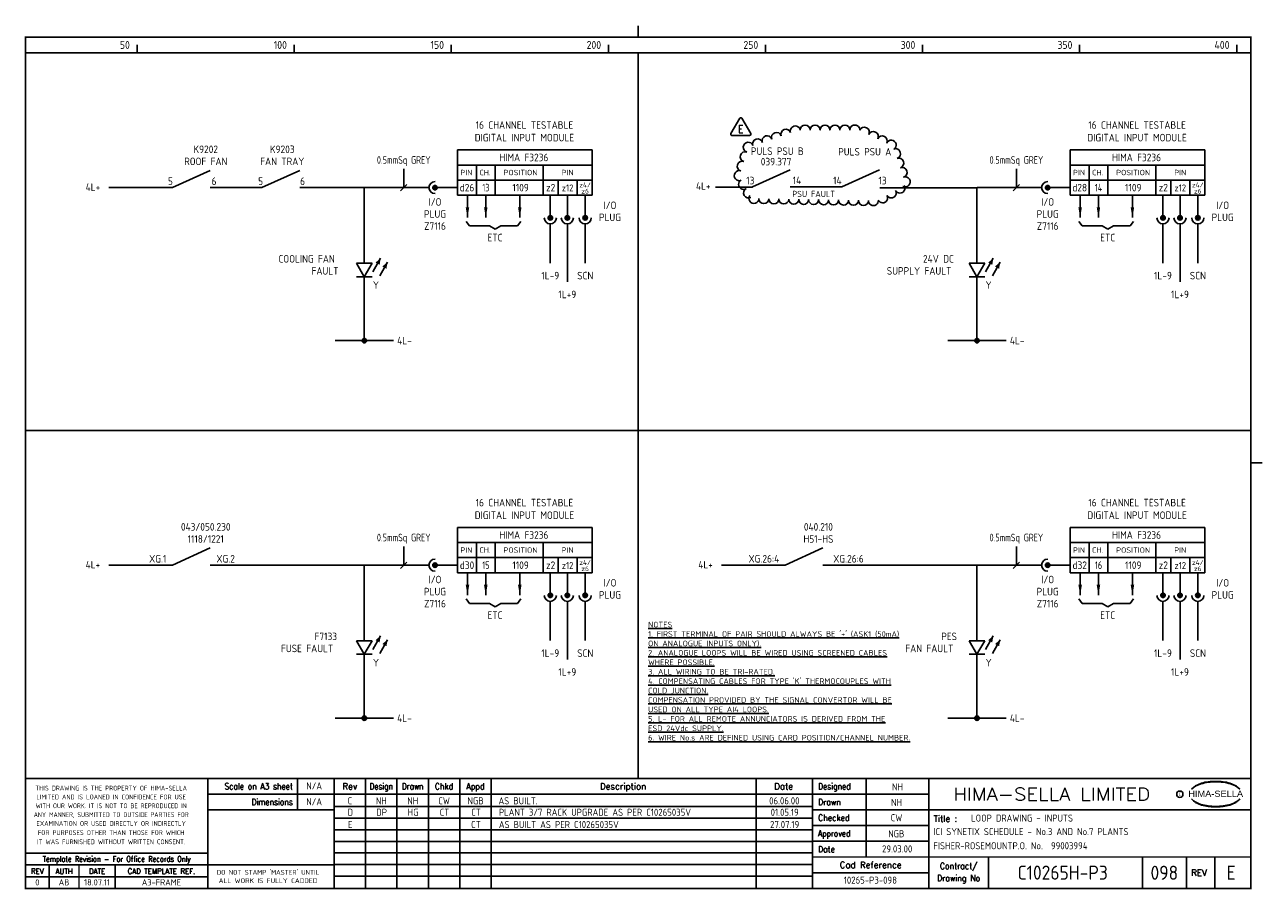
# Model space of a CAD drawing. Extents: x 14 to 408, y 0 to 275.
import ezdxf
from ezdxf.enums import TextEntityAlignment as Align

# ---------------------------------------------------------------- set-up
doc = ezdxf.new("R2010")
doc.units = 0
doc.header["$LTSCALE"] = 0.05
doc.header["$MEASUREMENT"] = 0
doc.linetypes.add('HIDDEN2', pattern=[4.7625, 3.175, -1.5875])
for name, color, linetype in [('00-DRG_FRAME', 12, 'CONTINUOUS'), ('01-DRAW', 7, 'CONTINUOUS'), ('02-TEXT', 2, 'CONTINUOUS'), ('035-TEXT', 2, 'CONTINUOUS'), ('051-TEXT', 2, 'CONTINUOUS'), ('117', 7, 'CONTINUOUS'), ('117-TEXT', 2, 'CONTINUOUS')]:
    doc.layers.add(name, color=color, linetype=linetype)
doc.styles.add('ARIAL', font='arial.ttf', dxfattribs={"height": 2.5})
doc.styles.add('ISO', font='iso.shx')
doc.styles.add('ROMAND', font='ROMAND')
doc.styles.add('ROMANS', font='romans.shx', dxfattribs={"width": 0.8})

# ---------------------------------------------------------------- blocks, each defined once
blk = doc.blocks.new('A3-REVA')
at = {"layer": '051-TEXT', "style": 'ISO'}
for tag, p in [('DESIGNED', (292.01, 31.7)), ('A', (117.73, 27.28)), ('DES', (127.73, 27.28)), ('DRN', (137.73, 27.28)), ('CHKD', (147.73, 27.28)), ('APPD', (157.73, 27.28)), ('DATE', (256, 27.28)), ('DRAWN', (291.72, 26.77)), ('CHECKED', (291.72, 21.89)), ('APPD', (291.65, 16.79)), ('DATE', (291.92, 11.96))]:
    blk.add_attdef(tag, text='', height=2.25, dxfattribs=at).set_placement(p, align=Align.CENTER)
blk.add_attdef('DESCRIPTION', (165.03, 27.28), '', height=2.25, dxfattribs=at)
blk = doc.blocks.new('A3-REVB')
at = {"layer": '051-TEXT', "style": 'ISO'}
for tag, p in [('A', (124.85, -20.36)), ('DES', (134.85, -20.36)), ('DRN', (144.85, -20.36)), ('CHKD', (154.85, -20.36)), ('APPD', (164.85, -20.36)), ('DATE', (263.12, -20.36))]:
    blk.add_attdef(tag, text='', height=2.25, dxfattribs=at).set_placement(p, align=Align.CENTER)
blk.add_attdef('DESCRIPTION', (172.15, -20.36), '', height=2.25, dxfattribs=at)
blk = doc.blocks.new('A3-TITLE')
at = {"layer": '051-TEXT', "style": 'ISO'}
blk.add_attdef('TITLE_1', (315.46, 21.78), '', height=2.25, dxfattribs=at)
for tag, p in [('DRGNO', (376.96, 3.24)), ('REV.', (398.2, 3.24))]:
    blk.add_attdef(tag, text='', height=4.5, dxfattribs=at).set_placement(p, align=Align.CENTER)
blk = doc.blocks.new('A3-CONTRACT')
at = {"layer": '051-TEXT', "color": 41, "style": 'ISO'}
for tag, height, p in [('SCALE', 2.25, (106.71, 31.82)), ('DIMS', 2.25, (106.71, 26.8)), ('CAD-REF', 2.25, (283.73, 1.84)), ('CONTRACT', 4.5, (344.94, 3.1))]:
    blk.add_attdef(tag, text='', height=height, dxfattribs=at).set_placement(p, align=Align.CENTER)
for tag, p in [('TITLE_2', (303.86, 17.28)), ('TITLE_3', (303.79, 12.78))]:
    blk.add_attdef(tag, p, '', height=2.25, dxfattribs=at)
blk = doc.blocks.new('LED')
at = {"layer": '01-DRAW'}
for p, q in [((0, 0), (-2.5, 4.33)), ((-2.5, 4.33), (2.5, 4.33)), ((2.5, 4.33), (0, 0)), ((2.75, 1.52), (5.2, 5.88)), ((4.93, 0.3), (7.38, 4.66)), ((2.5, 0), (-2.5, 0))]:
    blk.add_line(p, q, dxfattribs=at)
for points in [[(5.2, 5.88, 0, 1.5, 0), (4.22, 4.14, 1.5, 1.5, 0)], [(7.38, 4.66, 0, 1.5, 0), (6.4, 2.91, 1.5, 1.5, 0)]]:
    blk.add_lwpolyline(points, format="xyseb", dxfattribs=at)
blk = doc.blocks.new('*U14')
at = {"layer": '117', "color": 0, "linetype": 'ByBlock', "lineweight": -2}
for centre, start, end in [((-8.68, 10.93), 11.3653, 199.0256), ((-5.57, 11.24), 0, 180), ((-2.4, 11.24), 0, 180), ((0.77, 11.24), 0, 180), ((3.94, 11.24), 0, 180), ((7.1, 11.24), 0, 180), ((10.27, 11.24), 358.6365, 180), ((13.28, 10.53), 334.2307, 154.2307), ((-20.66, 6.8), 19.0256, 199.0256), ((-17.67, 7.83), 19.0256, 199.0256), ((-14.67, 8.86), 19.0256, 199.0256), ((-11.68, 9.9), 19.0256, 199.0256), ((16.13, 9.15), 334.2307, 154.2307), ((18.98, 7.77), 334.2307, 154.2307), ((21.84, 6.4), 305.0088, 154.2307), ((-24.62, 2.75), 72.582, 252.582), ((-23.66, 5.76), 19.0256, 252.0924), ((23.22, 3.72), 288.9465, 108.9465), ((-25.57, -0.27), 72.582, 252.582), ((24.25, 0.72), 288.9465, 108.9465), ((-26.52, -3.29), 72.582, 292.6954), ((25.28, -2.28), 288.9465, 108.9465), ((26.31, -5.27), 242.9097, 108.9465), ((-25.15, -6.06), 120.2564, 300.2564), ((-23.55, -8.79), 120.2564, 296.5015), ((24.62, -7.23), 209.2488, 29.2488), ((-21.85, -10.53), 142.2339, 358.9584), ((-18.68, -10.59), 178.9584, 358.9584), ((-15.51, -10.64), 178.9584, 358.9584), ((-12.34, -10.7), 178.9584, 358.9584), ((-9.18, -10.76), 178.9584, 358.9584), ((-6.01, -10.82), 178.9584, 358.9584), ((-2.84, -10.87), 178.9584, 358.9584), ((0.33, -10.93), 178.9584, 358.9584), ((3.5, -10.99), 178.9584, 358.9584), ((6.66, -11.05), 178.9584, 358.9584), ((9.83, -11.11), 178.9584, 358.9584), ((13, -11.16), 178.9584, 358.9584), ((16.17, -11.22), 178.9584, 5.1711), ((19.1, -10.33), 209.2488, 29.2488), ((21.86, -8.78), 209.2488, 29.2488)]:
    blk.add_arc(centre, 1.6, start, end, dxfattribs=at)
blk = doc.blocks.new('TRI-L')
at = {"layer": '01-DRAW'}
blk.add_lwpolyline([(-0.26, 2.55), (-2.34, -1.05, 0.57735), (-2.08, -1.5), (2.08, -1.5, 0.57735), (2.34, -1.05), (0.26, 2.55, 0.57735)], format="xyb", close=True, dxfattribs=at)
at = {"layer": '02-TEXT', "color": 2, "style": 'ROMANS', "width": 0.8}
blk.add_text('E', height=1.8, dxfattribs=at).set_placement((0, 0), align=Align.MIDDLE)

msp = doc.modelspace()

# ---------------------------------------------------------------- linework, layer by layer
at = {"layer": '00-DRG_FRAME'}
for p, q in [((50, 266.5), (50, 269)), ((100, 266.5), (100, 269)), ((150, 266.5), (150, 269)), ((200, 266.5), (200, 269)), ((250, 266.5), (250, 269)), ((300, 266.5), (300, 269)), ((350, 266.5), (350, 269)), ((400, 266.5), (400, 269)), ((101.01, 35.5), (101.01, 25.5)), ((122.7, 35.5), (122.7, 0.5)), ((132.7, 0.5), (132.7, 35.5)), ((142.7, 0.5), (142.7, 35.5)), ((152.7, 35.5), (152.7, 0.5)), ((162.7, 35.5), (162.7, 0.5)), ((247, 35.5), (247, 0.5)), ((282, 35.5), (282, 10.5)), ((265, 30.5), (302, 30.5)), ((265, 26.59), (112.7, 26.59)), ((302, 25.5), (265, 25.5)), ((265, 22.89), (112.7, 22.89)), ((265, 20.5), (302, 20.5)), ((265, 19.19), (112.7, 19.19)), ((265, 15.49), (112.7, 15.49)), ((302, 15.5), (265, 15.5)), ((265, 11.79), (112.7, 11.79)), ((265, 8.09), (112.7, 8.09)), ((321, 10.5), (321, 0.5)), ((370, 10.5), (370, 0.5)), ((384, 0.5), (384, 10.5)), ((393, 10.5), (393, 0.5)), ((72.5, 4.25), (14.5, 4.25)), ((265, 4.39), (112.7, 4.39)), ((302, 5.5), (265, 5.5))]:
    msp.add_line(p, q, dxfattribs=at)
at = {"layer": '00-DRG_FRAME', "const_width": 0.5}
for points in [[(209.5, 271.5), (209.5, 275.18)], [(209.5, 271.5), (209.5, 275.18)], [(14.5, 266.5), (404.5, 266.5)], [(209.5, 35.5), (209.5, 266.5)], [(14.5, 146.31), (404.5, 146.31)], [(404.5, 136), (408.18, 136)], [(404.5, 35.5), (14.5, 35.5)], [(72.5, 0.5), (72.5, 35.5)], [(112.7, 0.5), (112.7, 35.5)], [(265, 35.5), (265, 0.5)], [(302, 0.5), (302, 35.5)], [(265, 30.5), (72.5, 30.5)], [(112.7, 25.5), (72.5, 25.5)], [(404.5, 25.5), (302, 25.5)], [(14.5, 11.75), (72.5, 11.75)], [(14.5, 8), (72.5, 8)], [(22, 0.5), (22, 8)], [(31.5, 0.5), (31.5, 8)], [(43, 0.5), (43, 8)], [(112.7, 8), (72.5, 8)], [(265, 10.5), (404.5, 10.5)]]:
    msp.add_lwpolyline(points, dxfattribs=at)
msp.add_lwpolyline([(14.5, 0.5), (404.5, 0.5), (404.5, 271.5), (14.5, 271.5)], close=True, dxfattribs=at)
at = {"layer": '00-DRG_FRAME', "color": 3}
msp.add_circle((381.88, 30.5), 1, dxfattribs=at)
for centre, radius, start, end in [((390.6, 26.83), 7.24, 106.0532, 133.5024), ((390.88, 27.01), 7.3, 130.419, 136.057), ((390.11, 28.1), 5.98, 122.244, 131.6154), ((389.75, 28.78), 5.21, 111.8206, 122.8668), ((391.78, 24.7), 9.76, 107.5931, 113.9452), ((393.1, 18.5), 15.94, 89.2698, 106.3911), ((392.1, 23.52), 10.99, 96.0146, 107.3203), ((393.29, 16.31), 18.28, 92.8917, 97.3734), ((393.24, 18.86), 15.73, 89.7805, 93.1738), ((393.36, 18.86), 15.73, 86.8262, 90.2195), ((393.51, 18.5), 15.94, 73.6089, 90.7302), ((393.31, 16.31), 18.28, 82.6266, 87.1083), ((394.51, 23.52), 10.99, 72.6797, 83.9854), ((394.83, 24.7), 9.76, 66.0548, 72.4069), ((396, 26.83), 7.24, 46.4976, 73.9468), ((396.85, 28.78), 5.21, 57.1332, 68.1794), ((396.49, 28.1), 5.98, 48.3846, 57.756), ((395.73, 27.01), 7.3, 43.943, 49.581), ((390.88, 34.04), 7.3, 223.943, 229.581), ((390.6, 34.23), 7.24, 226.4976, 253.9468), ((390.11, 32.96), 5.98, 228.3846, 237.756), ((389.75, 32.28), 5.21, 237.1332, 248.1794), ((396, 34.23), 7.24, 286.0532, 313.5024), ((396.85, 32.28), 5.21, 291.8206, 302.8668), ((396.49, 32.96), 5.98, 302.244, 311.6154), ((395.73, 34.04), 7.3, 310.419, 316.057), ((391.78, 36.36), 9.76, 246.0548, 252.4069), ((393.1, 42.56), 15.94, 253.6089, 270.7302), ((392.1, 37.54), 10.99, 252.6797, 263.9854), ((393.29, 44.75), 18.28, 262.6266, 267.1083), ((393.24, 42.19), 15.73, 266.8262, 270.2195), ((393.51, 42.56), 15.94, 269.2698, 286.3911), ((393.36, 42.19), 15.73, 269.7805, 273.1738), ((393.31, 44.75), 18.28, 272.8917, 277.3734), ((394.51, 37.54), 10.99, 276.0146, 287.3203), ((394.83, 36.36), 9.76, 287.5931, 293.9452)]:
    msp.add_arc(centre, radius, start, end, dxfattribs=at)
at = {"layer": '117'}
for p, q in [((152.02, 235.59), (152.02, 221.19)), ((194.82, 235.59), (152.02, 235.59)), ((194.82, 235.59), (194.82, 221.19)), ((347.02, 235.59), (347.02, 221.19)), ((389.82, 235.59), (347.02, 235.59)), ((389.82, 235.59), (389.82, 221.19)), ((61.29, 223.59), (73.29, 229.08)), ((89.75, 223.59), (101.75, 229.08)), ((194.82, 230.79), (152.02, 230.79)), ((158.02, 230.79), (158.02, 221.19)), ((164.02, 230.79), (164.02, 221.19)), ((179.22, 230.79), (179.22, 221.19)), ((245.88, 223.81), (257.88, 229.29)), ((274.33, 223.81), (286.33, 229.29)), ((389.82, 230.79), (347.02, 230.79)), ((353.02, 230.79), (353.02, 221.19)), ((359.02, 230.79), (359.02, 221.19)), ((374.22, 230.79), (374.22, 221.19)), ((194.82, 225.99), (152.02, 225.99)), ((184.02, 225.99), (184.02, 221.19)), ((190.02, 225.99), (190.02, 221.19)), ((389.82, 225.99), (347.02, 225.99)), ((379.02, 225.99), (379.02, 221.19)), ((385.02, 225.99), (385.02, 221.19)), ((61.29, 223.59), (41.01, 223.59)), ((73.29, 223.59), (89.75, 223.59)), ((142.9, 223.59), (101.75, 223.59)), ((122.32, 223.59), (122.32, 199.55)), ((152.02, 223.59), (144.82, 223.59)), ((194.82, 221.19), (152.02, 221.19)), ((181.52, 221.19), (181.52, 213.99)), ((186.94, 221.19), (186.94, 213.99)), ((192.63, 221.19), (192.63, 213.99)), ((245.88, 223.78), (234.11, 223.78)), ((317.41, 223.56), (286.41, 223.56)), ((317.32, 223.59), (317.32, 199.55)), ((317.37, 223.62), (337.89, 223.62)), ((347.02, 223.59), (339.82, 223.59)), ((389.82, 221.19), (347.02, 221.19)), ((376.52, 221.19), (376.52, 213.99)), ((381.94, 221.19), (381.94, 213.99)), ((387.63, 221.19), (387.63, 213.99)), ((154.76, 212.85), (155.84, 211.41)), ((155.84, 211.41), (162.16, 211.41)), ((162.16, 211.41), (163.96, 210.33)), ((165.76, 211.41), (163.96, 210.33)), ((171.08, 211.41), (165.76, 211.41)), ((172.16, 212.85), (171.08, 211.41)), ((181.52, 212.07), (181.52, 199.59)), ((186.94, 212.07), (186.94, 193.59)), ((192.63, 212.07), (192.63, 199.59)), ((349.76, 212.85), (350.84, 211.41)), ((350.84, 211.41), (357.16, 211.41)), ((357.16, 211.41), (358.96, 210.33)), ((360.76, 211.41), (358.96, 210.33)), ((366.08, 211.41), (360.76, 211.41)), ((367.16, 212.85), (366.08, 211.41)), ((376.52, 212.07), (376.52, 199.59)), ((381.94, 212.07), (381.94, 193.59)), ((387.63, 212.07), (387.63, 199.59)), ((122.32, 195.22), (122.32, 174.89)), ((317.32, 195.22), (317.32, 174.89)), ((131.62, 174.89), (113.03, 174.89)), ((326.62, 174.89), (308.03, 174.89)), ((152.02, 115.4), (152.02, 101)), ((194.82, 115.4), (152.02, 115.4)), ((194.82, 115.4), (194.82, 101)), ((347.02, 115.4), (347.02, 101)), ((389.82, 115.4), (347.02, 115.4)), ((389.82, 115.4), (389.82, 101)), ((194.82, 110.6), (152.02, 110.6)), ((158.02, 110.6), (158.02, 101)), ((164.02, 110.6), (164.02, 101)), ((179.22, 110.6), (179.22, 101)), ((389.82, 110.6), (347.02, 110.6)), ((353.02, 110.6), (353.02, 101)), ((359.02, 110.6), (359.02, 101)), ((374.22, 110.6), (374.22, 101)), ((61.29, 103.4), (73.29, 108.89)), ((256.29, 103.4), (268.29, 108.89)), ((61.29, 103.4), (41.01, 103.4)), ((142.9, 103.4), (73.29, 103.4)), ((122.32, 103.4), (122.32, 79.36)), ((152.02, 103.4), (144.82, 103.4)), ((194.82, 105.8), (152.02, 105.8)), ((184.02, 105.8), (184.02, 101)), ((190.02, 105.8), (190.02, 101)), ((256.29, 103.4), (236.01, 103.4)), ((337.9, 103.4), (268.29, 103.4)), ((317.32, 103.4), (317.32, 79.36)), ((347.02, 103.4), (339.82, 103.4)), ((389.82, 105.8), (347.02, 105.8)), ((379.02, 105.8), (379.02, 101)), ((385.02, 105.8), (385.02, 101)), ((194.82, 101), (152.02, 101)), ((181.52, 101), (181.52, 93.8)), ((186.94, 101), (186.94, 93.8)), ((192.63, 101), (192.63, 93.8)), ((389.82, 101), (347.02, 101)), ((376.52, 101), (376.52, 93.8)), ((381.94, 101), (381.94, 93.8)), ((387.63, 101), (387.63, 93.8)), ((154.76, 92.66), (155.84, 91.22)), ((155.84, 91.22), (162.16, 91.22)), ((162.16, 91.22), (163.96, 90.14)), ((165.76, 91.22), (163.96, 90.14)), ((171.08, 91.22), (165.76, 91.22)), ((172.16, 92.66), (171.08, 91.22)), ((181.52, 91.88), (181.52, 79.4)), ((186.94, 91.88), (186.94, 73.4)), ((192.63, 91.88), (192.63, 79.4)), ((349.76, 92.66), (350.84, 91.22)), ((350.84, 91.22), (357.16, 91.22)), ((357.16, 91.22), (358.96, 90.14)), ((360.76, 91.22), (358.96, 90.14)), ((366.08, 91.22), (360.76, 91.22)), ((367.16, 92.66), (366.08, 91.22)), ((376.52, 91.88), (376.52, 79.4)), ((381.94, 91.88), (381.94, 73.4)), ((387.63, 91.88), (387.63, 79.4)), ((122.32, 75.03), (122.32, 54.69)), ((317.32, 75.03), (317.32, 54.69)), ((131.62, 54.69), (113.03, 54.69)), ((326.62, 54.69), (308.03, 54.69))]:
    msp.add_line(p, q, dxfattribs=at)
at = {"layer": '117', "color": 3}
for p, q in [((134.87, 223.59), (134.87, 229.59)), ((329.87, 223.59), (329.87, 229.59)), ((133.87, 222.59), (135.87, 224.59)), ((328.87, 222.59), (330.87, 224.59)), ((134.87, 103.4), (134.87, 109.4)), ((329.87, 103.4), (329.87, 109.4)), ((133.87, 102.4), (135.87, 104.4)), ((328.87, 102.4), (330.87, 104.4))]:
    msp.add_line(p, q, dxfattribs=at)
at = {"layer": '117', "linetype": 'HIDDEN2'}
for p, q in [((155.16, 221.19), (155.16, 213.99)), ((160.98, 221.19), (160.98, 213.99)), ((171.8, 221.19), (171.8, 213.99)), ((257.88, 223.81), (274.33, 223.81)), ((350.16, 221.19), (350.16, 213.99)), ((355.98, 221.19), (355.98, 213.99)), ((366.8, 221.19), (366.8, 213.99)), ((155.16, 101), (155.16, 93.8)), ((160.98, 101), (160.98, 93.8)), ((171.8, 101), (171.8, 93.8)), ((350.16, 101), (350.16, 93.8)), ((355.98, 101), (355.98, 93.8)), ((366.8, 101), (366.8, 93.8))]:
    msp.add_line(p, q, dxfattribs=at)
at = {"layer": '117'}
for centre, radius in [((144.82, 223.59), 0.72), ((144.82, 223.59), 0.624), ((144.82, 223.59), 0.528), ((144.82, 223.59), 0.432), ((144.82, 223.59), 0.336), ((144.82, 223.59), 0.24), ((144.82, 223.59), 0.144), ((144.82, 223.59), 0.048), ((339.82, 223.59), 0.72), ((339.82, 223.59), 0.624), ((339.82, 223.59), 0.528), ((339.82, 223.59), 0.432), ((339.82, 223.59), 0.336), ((339.82, 223.59), 0.24), ((339.82, 223.59), 0.144), ((339.82, 223.59), 0.048), ((181.52, 213.99), 0.72), ((181.52, 213.99), 0.624), ((181.52, 213.99), 0.528), ((181.52, 213.99), 0.432), ((181.52, 213.99), 0.336), ((181.52, 213.99), 0.24), ((181.52, 213.99), 0.144), ((181.52, 213.99), 0.048), ((186.94, 213.99), 0.72), ((186.94, 213.99), 0.624), ((186.94, 213.99), 0.528), ((186.94, 213.99), 0.432), ((186.94, 213.99), 0.336), ((186.94, 213.99), 0.24), ((186.94, 213.99), 0.144), ((186.94, 213.99), 0.048), ((192.63, 213.99), 0.72), ((192.63, 213.99), 0.624), ((192.63, 213.99), 0.528), ((192.63, 213.99), 0.432), ((192.63, 213.99), 0.336), ((192.63, 213.99), 0.24), ((192.63, 213.99), 0.144), ((192.63, 213.99), 0.048), ((376.52, 213.99), 0.72), ((376.52, 213.99), 0.624), ((376.52, 213.99), 0.528), ((376.52, 213.99), 0.432), ((376.52, 213.99), 0.336), ((376.52, 213.99), 0.24), ((376.52, 213.99), 0.144), ((376.52, 213.99), 0.048), ((381.94, 213.99), 0.72), ((381.94, 213.99), 0.624), ((381.94, 213.99), 0.528), ((381.94, 213.99), 0.432), ((381.94, 213.99), 0.336), ((381.94, 213.99), 0.24), ((381.94, 213.99), 0.144), ((381.94, 213.99), 0.048), ((387.63, 213.99), 0.72), ((387.63, 213.99), 0.624), ((387.63, 213.99), 0.528), ((387.63, 213.99), 0.432), ((387.63, 213.99), 0.336), ((387.63, 213.99), 0.24), ((387.63, 213.99), 0.144), ((387.63, 213.99), 0.048), ((122.32, 174.89), 0.72), ((122.32, 174.89), 0.624), ((122.32, 174.89), 0.528), ((122.32, 174.89), 0.432), ((122.32, 174.89), 0.336), ((122.32, 174.89), 0.24), ((122.32, 174.89), 0.144), ((122.32, 174.89), 0.048), ((317.32, 174.89), 0.72), ((317.32, 174.89), 0.624), ((317.32, 174.89), 0.528), ((317.32, 174.89), 0.432), ((317.32, 174.89), 0.336), ((317.32, 174.89), 0.24), ((317.32, 174.89), 0.144), ((317.32, 174.89), 0.048), ((144.82, 103.4), 0.72), ((144.82, 103.4), 0.624), ((144.82, 103.4), 0.528), ((144.82, 103.4), 0.432), ((144.82, 103.4), 0.336), ((144.82, 103.4), 0.24), ((144.82, 103.4), 0.144), ((144.82, 103.4), 0.048), ((339.82, 103.4), 0.72), ((339.82, 103.4), 0.624), ((339.82, 103.4), 0.528), ((339.82, 103.4), 0.432), ((339.82, 103.4), 0.336), ((339.82, 103.4), 0.24), ((339.82, 103.4), 0.144), ((339.82, 103.4), 0.048), ((181.52, 93.8), 0.72), ((181.52, 93.8), 0.624), ((181.52, 93.8), 0.528), ((181.52, 93.8), 0.432), ((181.52, 93.8), 0.336), ((181.52, 93.8), 0.24), ((181.52, 93.8), 0.144), ((181.52, 93.8), 0.048), ((186.94, 93.8), 0.72), ((186.94, 93.8), 0.624), ((186.94, 93.8), 0.528), ((186.94, 93.8), 0.432), ((186.94, 93.8), 0.336), ((186.94, 93.8), 0.24), ((186.94, 93.8), 0.144), ((186.94, 93.8), 0.048), ((192.63, 93.8), 0.72), ((192.63, 93.8), 0.624), ((192.63, 93.8), 0.528), ((192.63, 93.8), 0.432), ((192.63, 93.8), 0.336), ((192.63, 93.8), 0.24), ((192.63, 93.8), 0.144), ((192.63, 93.8), 0.048), ((376.52, 93.8), 0.72), ((376.52, 93.8), 0.624), ((376.52, 93.8), 0.528), ((376.52, 93.8), 0.432), ((376.52, 93.8), 0.336), ((376.52, 93.8), 0.24), ((376.52, 93.8), 0.144), ((376.52, 93.8), 0.048), ((381.94, 93.8), 0.72), ((381.94, 93.8), 0.624), ((381.94, 93.8), 0.528), ((381.94, 93.8), 0.432), ((381.94, 93.8), 0.336), ((381.94, 93.8), 0.24), ((381.94, 93.8), 0.144), ((381.94, 93.8), 0.048), ((387.63, 93.8), 0.72), ((387.63, 93.8), 0.624), ((387.63, 93.8), 0.528), ((387.63, 93.8), 0.432), ((387.63, 93.8), 0.336), ((387.63, 93.8), 0.24), ((387.63, 93.8), 0.144), ((387.63, 93.8), 0.048), ((122.32, 54.69), 0.72), ((122.32, 54.69), 0.624), ((122.32, 54.69), 0.528), ((317.32, 54.69), 0.72), ((317.32, 54.69), 0.624), ((317.32, 54.69), 0.528), ((122.32, 54.69), 0.432), ((122.32, 54.69), 0.336), ((122.32, 54.69), 0.24), ((122.32, 54.69), 0.144), ((122.32, 54.69), 0.048), ((317.32, 54.69), 0.432), ((317.32, 54.69), 0.336), ((317.32, 54.69), 0.24), ((317.32, 54.69), 0.144), ((317.32, 54.69), 0.048)]:
    msp.add_circle(centre, radius, dxfattribs=at)
for centre, start, end in [((144.82, 223.59), 90, 270), ((339.82, 223.59), 90, 270), ((181.52, 213.99), 180, 0), ((186.94, 213.99), 180, 0), ((192.63, 213.99), 180, 0), ((376.52, 213.99), 180, 0), ((381.94, 213.99), 180, 0), ((387.63, 213.99), 180, 0), ((144.82, 103.4), 90, 270), ((339.82, 103.4), 90, 270), ((181.52, 93.8), 180, 0), ((186.94, 93.8), 180, 0), ((192.63, 93.8), 180, 0), ((376.52, 93.8), 180, 0), ((381.94, 93.8), 180, 0), ((387.63, 93.8), 180, 0)]:
    msp.add_arc(centre, 1.92, start, end, dxfattribs=at)
for points in [[(155.72, 217.35), (154.6, 217.35), (155.16, 213.99)], [(161.54, 217.35), (160.42, 217.35), (160.98, 213.99)], [(172.36, 217.35), (171.24, 217.35), (171.8, 213.99)], [(350.72, 217.35), (349.6, 217.35), (350.16, 213.99)], [(356.54, 217.35), (355.42, 217.35), (355.98, 213.99)], [(367.36, 217.35), (366.24, 217.35), (366.8, 213.99)], [(155.72, 97.16), (154.6, 97.16), (155.16, 93.8)], [(161.54, 97.16), (160.42, 97.16), (160.98, 93.8)], [(172.36, 97.16), (171.24, 97.16), (171.8, 93.8)], [(350.72, 97.16), (349.6, 97.16), (350.16, 93.8)], [(356.54, 97.16), (355.42, 97.16), (355.98, 93.8)], [(367.36, 97.16), (366.24, 97.16), (366.8, 93.8)]]:
    msp.add_solid(points, dxfattribs=at)

# ---------------------------------------------------------------- block references
at = {"layer": '00-DRG_FRAME'}
for name, p, values in [('A3-CONTRACT', (-0.35, 0.19), {'TITLE_2': 'ICI SYNETIX SCHEDULE - No.3 AND No.7 PLANTS', 'TITLE_3': 'FISHER-ROSEMOUNTP.O. No.  99003994', 'CAD-REF': '10265-P3-098', 'CONTRACT': 'C10265H-P3', 'SCALE': 'N/A', 'DIMS': 'N/A'}), ('A3-REVB', (-7, 43.98), {'A': 'D', 'DES': 'DP', 'DRN': 'HG', 'CHKD': 'CT', 'APPD': 'CT', 'DESCRIPTION': 'PLANT 3/7 RACK UPGRADE AS PER C10265035V', 'DATE': '01.05.19'}), ('A3-TITLE', (0, 0), {'TITLE_1': 'LOOP DRAWING - INPUTS', 'DRGNO': '098', 'REV.': 'E'}), ('A3-REVB', (-7.01, 40.08), {'A': 'E', 'APPD': 'CT', 'DESCRIPTION': 'AS BUILT AS PER C10265035V', 'DATE': '27.07.19'})]:
    msp.add_blockref(name, p, dxfattribs=at).add_auto_attribs(values)
ref = msp.add_blockref('A3-REVA', (0, 0), dxfattribs=at)
ref.add_attrib('A', 'C', dxfattribs={"layer": '051-TEXT', "height": 2.25, "style": 'ISO'}).set_placement((117.73, 27.28), align=Align.CENTER)
ref.add_attrib('DES', 'NH', dxfattribs={"layer": '051-TEXT', "height": 2.25, "style": 'ISO'}).set_placement((127.73, 27.28), align=Align.CENTER)
ref.add_attrib('DRN', 'NH', dxfattribs={"layer": '051-TEXT', "height": 2.25, "style": 'ISO'}).set_placement((137.73, 27.28), align=Align.CENTER)
ref.add_attrib('CHKD', 'CW', dxfattribs={"layer": '051-TEXT', "height": 2.25, "style": 'ISO'}).set_placement((147.73, 27.28), align=Align.CENTER)
ref.add_attrib('APPD', 'NGB', dxfattribs={"layer": '051-TEXT', "height": 2.25, "style": 'ISO'}).set_placement((157.73, 27.28), align=Align.CENTER)
ref.add_attrib('DESCRIPTION', 'AS BUILT.', (165.03, 27.28), dxfattribs={"layer": '051-TEXT', "height": 2.25, "style": 'ISO'})
ref.add_attrib('DATE', '06.06.00', dxfattribs={"layer": '051-TEXT', "height": 2.25, "style": 'ISO'}).set_placement((256, 27.28), align=Align.CENTER)
ref.add_attrib('DESIGNED', 'NH', dxfattribs={"layer": '051-TEXT', "height": 2.25, "style": 'ISO'}).set_placement((292.01, 31.7), align=Align.CENTER)
ref.add_attrib('DRAWN', 'NH', dxfattribs={"layer": '051-TEXT', "height": 2.25, "style": 'ISO'}).set_placement((291.72, 26.77), align=Align.CENTER)
ref.add_attrib('CHECKED', 'CW', dxfattribs={"layer": '051-TEXT', "height": 2.25, "style": 'ISO'}).set_placement((291.72, 21.89), align=Align.CENTER)
ref.add_attrib('APPD', 'NGB', dxfattribs={"layer": '051-TEXT', "height": 2.25, "style": 'ISO'}).set_placement((291.65, 16.79), align=Align.CENTER)
ref.add_attrib('DATE', '29.03.00', dxfattribs={"layer": '051-TEXT', "height": 2.25, "style": 'ISO'}).set_placement((291.92, 11.96), align=Align.CENTER)
at = {"layer": '01-DRAW', "color": 0, "xscale": 1.347357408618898, "yscale": 1.347357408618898, "zscale": 1.347357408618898}
msp.add_blockref('TRI-L', (242.14, 242.21), dxfattribs=at)
at = {"layer": '117', "color": 6}
msp.add_blockref('*U14', (268.18, 230.68), dxfattribs=at)
at = {"layer": '117'}
for p in [(122.32, 195.22), (317.32, 195.22), (122.32, 75.03), (317.32, 75.03)]:
    msp.add_blockref('LED', p, dxfattribs=at)

# ---------------------------------------------------------------- texts
at = {"layer": '00-DRG_FRAME', "style": 'ISO'}
for s, p in [('50', (47.69, 267.75)), ('100', (97.69, 267.75)), ('150', (147.69, 267.75)), ('200', (197.69, 267.75)), ('250', (247.69, 267.75)), ('300', (297.69, 267.75)), ('350', (347.69, 267.75)), ('400', (397.69, 267.75))]:
    msp.add_text(s, height=2.5, dxfattribs=at).set_placement(p, align=Align.RIGHT)
at = {"layer": '00-DRG_FRAME', "color": 3, "style": 'ISO'}
for s, width, p in [('THIS DRAWING IS THE PROPERTY OF HIMA-SELLA', 0.9, (41.75, 32.44)), ("DO NOT STAMP 'MASTER' UNTIL", 0.95, (91.67, 5.79))]:
    msp.add_text(s, height=1.53, dxfattribs=dict(at, width=width)).set_placement(p, align=Align.MIDDLE)
at = {"layer": '00-DRG_FRAME', "color": 4, "style": 'ROMAND', "width": 0.87}
for s, p in [('Scale on A3 sheet', (99.54, 32)), ('Dimensions', (99.54, 27.01))]:
    msp.add_text(s, height=2, dxfattribs=at).set_placement(p, align=Align.RIGHT)
at = {"layer": '00-DRG_FRAME', "color": 4, "style": 'ROMAND'}
for s, p in [('Rev', (117.7, 32)), ('Description', (204.69, 32)), ('Date', (255.79, 32))]:
    msp.add_text(s, height=2, dxfattribs=at).set_placement(p, align=Align.CENTER)
for s, width, p in [('Design', 0.85, (127.7, 32)), ('Drawn', 0.85, (137.7, 32)), ('Chkd', 0.9, (147.7, 32)), ('Appd', 0.9, (157.7, 32))]:
    msp.add_text(s, height=2, dxfattribs=dict(at, width=width)).set_placement(p, align=Align.CENTER)
for s, width, p in [('Designed', 0.87, (266.75, 32)), ('Drawn', 0.9, (266.75, 27)), ('Checked', 0.9, (266.75, 22)), ('Approved', 0.85, (266.75, 17)), ('Date', 0.9, (266.75, 12))]:
    msp.add_text(s, height=2, dxfattribs=dict(at, width=width)).set_placement(p)
at = {"layer": '00-DRG_FRAME', "style": 'ROMAND', "width": 1.15}
msp.add_text('HIMA-SELLA LIMITED', height=4, dxfattribs=at).set_placement((341.1, 30.5), align=Align.MIDDLE)
at = {"layer": '00-DRG_FRAME', "style": 'ARIAL', "width": 1.05}
msp.add_text('HIMA-SELLA', height=2, dxfattribs=at).set_placement((393.3, 29.63), align=Align.CENTER)
at = {"layer": '00-DRG_FRAME', "color": 3, "style": 'ISO'}
for s, width, p in [('LIMITED AND IS LOANED IN CONFIDENCE FOR USE', 0.9, (41.75, 29.62)), ('WITH OUR WORK. IT IS NOT TO BE REPRODUCED IN', 0.87, (41.75, 26.81)), ('ANY MANNER, SUBMITTED TO OUTSIDE PARTIES FOR', 0.87, (41.75, 23.99)), ('EXAMINATION OR USED DIRECTLY OR INDIRECTLY', 0.9, (41.75, 21.18)), ('IT WAS FURNISHED WITHOUT WRITTEN CONSENT.', 0.9, (41.75, 15.35)), ('FOR PURPOSES OTHER THAN THOSE FOR WHICH', 0.9, (41.75, 18.27))]:
    msp.add_text(s, height=1.53, dxfattribs=dict(at, width=width)).set_placement(p, align=Align.MIDDLE_CENTER)
at = {"layer": '00-DRG_FRAME', "color": 3, "style": 'ISO', "width": 0.9}
msp.add_text('C', height=1, dxfattribs=at).set_placement((381.84, 30), align=Align.CENTER)
at = {"layer": '00-DRG_FRAME', "color": 4, "style": 'ROMAND'}
msp.add_text('Title :', height=2, dxfattribs=at).set_placement((303.5, 21.75))
for s, height, width, p in [('Template Revision - For Office Records Only', 1.8, 0.85, (43.5, 9.62)), ('Contract/', 2, 0.9, (311.5, 7.5)), ('REV', 1.8, 0.9, (18.25, 6)), ('AUTH', 1.8, 0.9, (26.75, 6)), ('DATE', 1.8, 0.9, (37.25, 6)), ('CAD TEMPLATE REF.', 1.8, 0.9, (57.75, 6)), ('Drawing No', 2, 0.9, (311.5, 3.5))]:
    msp.add_text(s, height=height, dxfattribs=dict(at, width=width)).set_placement(p, align=Align.MIDDLE)
for s, p in [('Cad Reference', (283.5, 8)), ('REV', (388, 5.5))]:
    msp.add_text(s, height=2, dxfattribs=at).set_placement(p, align=Align.MIDDLE)
at = {"layer": '00-DRG_FRAME', "color": 41, "style": 'ISO'}
for s, p in [('0', (18.25, 1.45)), ('AB', (26.75, 1.45)), ('18.07.11', (37.25, 1.45)), ('A3-FRAME', (57.75, 1.45))]:
    msp.add_text(s, height=2, dxfattribs=at).set_placement(p, align=Align.CENTER)
at = {"layer": '00-DRG_FRAME', "color": 3, "style": 'ISO'}
msp.add_text('ALL WORK IS FULLY CADDED', height=1.53, dxfattribs=at).set_placement((91.67, 2.98), align=Align.MIDDLE_CENTER)
at = {"layer": '01-DRAW', "insert": (212.65, 85.39), "char_height": 1.8, "width": 67.71, "attachment_point": 1, "style": 'ISO'}
msp.add_mtext("{\\Fiso.shx;\\LNOTES\\P1. FIRST TERMINAL OF PAIR SHOULD ALWAYS BE '+' (ASK1 (50mA) ON ANALOGUE INPUTS ONLY).\\P2. ANALOGUE LOOPS WILL BE WIRED USING SCREENED CABLES WHERE POSSIBLE.\\P3. ALL WIRING TO BE TRI-RATED.\\P4. COMPENSATING CABLES FOR TYPE 'K' THERMOCOUPLES WITH COLD JUNCTION.\\PCOMPENSATION PROVIDED BY THE SIGNAL CONVERTOR WILL BE USED ON ALL TYPE AI4 LOOPS.\\P5. L- FOR ALL REMOTE ANNUNCIATORS IS DERIVED FROM THE ESD 24Vdc SUPPLY.\\P6. WIRE No.s ARE DEFINED USING CARD POSITION/CHANNEL NUMBER.}", dxfattribs=at)
at = {"layer": '035-TEXT', "style": 'ISO', "width": 0.9}
msp.add_text('PSU FAULT', height=2, dxfattribs=at).set_placement((272.13, 221.57), align=Align.MIDDLE_RIGHT)
at = {"layer": '117-TEXT', "style": 'ISO'}
for s, height, p in [('16 CHANNEL TESTABLE', 2.4, (173.3, 242.31)), ('16 CHANNEL TESTABLE', 2.4, (368.3, 242.31)), ('DIGITAL INPUT MODULE', 2.4, (173.3, 238.31)), ('DIGITAL INPUT MODULE', 2.4, (368.3, 238.31)), ('HIMA F3236', 2.4, (173.11, 231.99)), ('HIMA F3236', 2.4, (368.11, 231.99)), ('PIN', 1.728, (154.79, 227.53)), ('CH.', 1.728, (160.75, 227.53)), ('POSITION', 1.728, (172.02, 227.53)), ('PIN', 1.73, (187.02, 227.53)), ('PIN', 1.728, (349.79, 227.53)), ('CH.', 1.728, (355.75, 227.53)), ('POSITION', 1.728, (367.02, 227.53)), ('PIN', 1.73, (382.02, 227.53)), ('d26', 2.4, (155.02, 222.39)), ('1109', 2.4, (172.07, 222.39)), ('z2', 2.4, (181.62, 222.39)), ('z4/', 1.54, (192.6, 223.68)), ('d28', 2.4, (350.02, 222.39)), ('1109', 2.4, (367.07, 222.39)), ('z2', 2.4, (376.62, 222.39)), ('z4/', 1.54, (387.6, 223.68)), ('z12', 2.2, (187.02, 222.39)), ('z6', 1.54, (192.6, 221.69)), ('z12', 2.2, (382.02, 222.39)), ('z6', 1.54, (387.6, 221.69)), ('I/O', 2.4, (144.82, 217.83)), ('I/O', 2.4, (200.51, 216.78)), ('I/O', 2.4, (339.82, 217.83)), ('I/O', 2.4, (395.51, 216.78)), ('PLUG', 2.4, (144.82, 213.99)), ('PLUG', 2.4, (200.51, 212.94)), ('PLUG', 2.4, (339.82, 213.99)), ('PLUG', 2.4, (395.51, 212.94)), ('Z7116', 2.4, (144.82, 210.15)), ('ETC', 2.4, (163.92, 206.49)), ('Z7116', 2.4, (339.82, 210.15)), ('ETC', 2.4, (358.92, 206.49)), ('COOLING FAN', 2.4, (103.96, 199.72)), ('24V DC', 2.4, (305.05, 199.72)), ('FAULT', 2.4, (109.81, 195.88)), ('SUPPLY FAULT', 2.4, (298.91, 195.88)), ('Y', 2.4, (126.03, 191.37)), ('Y', 2.4, (321.03, 191.37)), ('16 CHANNEL TESTABLE', 2.4, (173.3, 122.12)), ('16 CHANNEL TESTABLE', 2.4, (368.3, 122.12)), ('DIGITAL INPUT MODULE', 2.4, (173.3, 118.12)), ('DIGITAL INPUT MODULE', 2.4, (368.3, 118.12)), ('HIMA F3236', 2.4, (173.11, 111.8)), ('HIMA F3236', 2.4, (368.11, 111.8)), ('PIN', 1.728, (154.79, 107.34)), ('CH.', 1.728, (160.75, 107.34)), ('POSITION', 1.728, (172.02, 107.34)), ('PIN', 1.73, (187.02, 107.34)), ('PIN', 1.728, (349.79, 107.34)), ('CH.', 1.728, (355.75, 107.34)), ('POSITION', 1.728, (367.02, 107.34)), ('PIN', 1.73, (382.02, 107.34)), ('d30', 2.4, (155.02, 102.2)), ('1109', 2.4, (172.07, 102.2)), ('z2', 2.4, (181.62, 102.2)), ('z12', 2.2, (187.02, 102.2)), ('z4/', 1.54, (192.6, 103.49)), ('z6', 1.54, (192.6, 101.5)), ('d32', 2.4, (350.02, 102.2)), ('1109', 2.4, (367.07, 102.2)), ('z2', 2.4, (376.62, 102.2)), ('z12', 2.2, (382.02, 102.2)), ('z4/', 1.54, (387.6, 103.49)), ('z6', 1.54, (387.6, 101.5)), ('I/O', 2.4, (144.82, 97.64)), ('I/O', 2.4, (200.51, 96.59)), ('I/O', 2.4, (339.82, 97.64)), ('I/O', 2.4, (395.51, 96.59)), ('PLUG', 2.4, (144.82, 93.8)), ('PLUG', 2.4, (200.51, 92.75)), ('PLUG', 2.4, (339.82, 93.8)), ('PLUG', 2.4, (395.51, 92.75)), ('Z7116', 2.4, (144.82, 89.96)), ('Z7116', 2.4, (339.82, 89.96)), ('ETC', 2.4, (163.92, 86.3)), ('ETC', 2.4, (358.92, 86.3)), ('F7133', 2.4, (110.05, 79.53)), ('PES', 2.4, (308.45, 79.53)), ('FUSE FAULT', 2.4, (104.13, 75.69)), ('FAN FAULT', 2.4, (302.16, 75.69)), ('Y', 2.4, (126.03, 71.18)), ('Y', 2.4, (321.03, 71.18))]:
    msp.add_text(s, height=height, dxfattribs=at).set_placement(p, align=Align.CENTER)
for s, p in [('K9202', (71.85, 235.8)), ('K9203', (96.21, 235.8)), ('PULS PSU B', (253.77, 235.2)), ('PULS PSU A', (281.6, 235.01)), ('ROOF FAN', (71.85, 231.95)), ('FAN TRAY', (96.21, 231.95)), ('039.377', (253.38, 231.87)), ('4L+', (35.95, 223.75)), ('5', (60.6, 225.63)), ('6', (74.49, 225.63)), ('5', (89.33, 225.63)), ('6', (102.68, 225.63)), ('4L+', (230.21, 224.1)), ('13', (245.18, 225.84)), ('14', (260.01, 225.93)), ('14', (272.88, 225.88)), ('13', (287.26, 225.84)), ('1L-9', (181.52, 195.59)), ('SCN', (192.63, 195.59)), ('1L-9', (376.52, 195.59)), ('SCN', (387.63, 195.59)), ('1L+9', (186.94, 189.59)), ('1L+9', (381.94, 189.59)), ('4L-', (135.11, 174.91)), ('4L-', (330.11, 174.91)), ('043/050.230', (71.85, 115.61)), ('040.210', (266.85, 115.61)), ('1118/1221', (71.85, 111.75)), ('H51-HS', (266.85, 111.75)), ('XG.1', (56.58, 105.44)), ('XG.2', (78.18, 105.44)), ('XG.26:4', (249.5, 105.44)), ('XG.26:6', (276.43, 105.44)), ('4L+', (35.95, 103.56)), ('4L+', (230.95, 103.56)), ('1L-9', (181.52, 75.4)), ('SCN', (192.63, 75.4)), ('1L-9', (376.52, 75.4)), ('SCN', (387.63, 75.4)), ('1L+9', (186.94, 69.4)), ('1L+9', (381.94, 69.4)), ('4L-', (135.11, 54.72)), ('4L-', (330.11, 54.72))]:
    msp.add_text(s, height=2.4, dxfattribs=at).set_placement(p, align=Align.MIDDLE)
for s, width, p in [('0.5mmSq GREY', 0.85, (134.87, 231.2)), ('0.5mmSq GREY', 0.85, (329.87, 231.2)), ('13', 0.8, (161.02, 222.39)), ('14', 0.8, (356.02, 222.39)), ('0.5mmSq GREY', 0.85, (134.87, 111.01)), ('0.5mmSq GREY', 0.85, (329.87, 111.01)), ('15', 0.8, (161.02, 102.2)), ('16', 0.8, (356.02, 102.2))]:
    msp.add_text(s, height=2.4, dxfattribs=dict(at, width=width)).set_placement(p, align=Align.CENTER)

doc.saveas('drawing.dxf')
